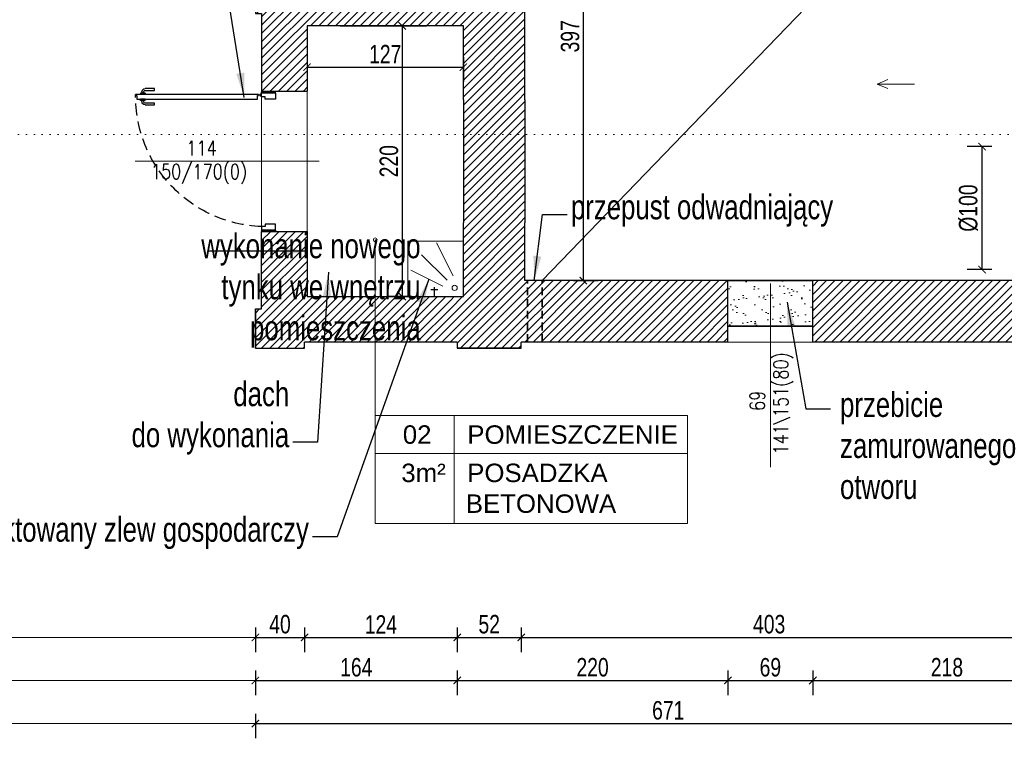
# Model space of a CAD drawing. Header units: millimetres. Extents: x 93304 to 114513, y -38366 to -34536.
# Tile 12 of 17: x 111547 to 112347, y -38284 to -37700. Entities that reach past the tile are written whole.
import ezdxf
from ezdxf.enums import TextEntityAlignment as Align

# ---------------------------------------------------------------- set-up
doc = ezdxf.new("R2010")
doc.units = ezdxf.units.MM
for name, pattern in [('DASHED', [0.75, 0.5, -0.25]), ('DASHED2', [9.525, 6.35, -3.175]), ('DOT', [6.35, 0, -6.35])]:
    doc.linetypes.add(name, pattern=pattern)
doc.layers.add('30DRZWI', color=3, linetype='Continuous')
doc.layers.add('_A_Hatch', color=7, linetype='Continuous', lineweight=9, true_color=0x666666)
for name, color, linetype, lineweight in [('_A_Opis', 2, 'Continuous', 9), ('_AT_wymiar', 6, 'Continuous', 9), ('A_Cienka', 1, 'Continuous', 9), ('A_Konstrukcyjne_', 4, 'Continuous', 30), ('A_opis okien', 50, 'Continuous', 13), ('cienka', 1, 'Continuous', 5)]:
    doc.layers.add(name, color=color, linetype=linetype, lineweight=lineweight)
doc.styles.add('ARIAL', font='arial.ttf', dxfattribs={"width": 0.75})
doc.styles.get("Standard").update_dxf_attribs({"font": 'arial.ttf', "height": 15})
doc.styles.add('WYMIARY', font='romans.shx', dxfattribs={"width": 0.8})
doc.linetypes.add('903-500', pattern='A,0,-0.001,0,[6,ksztalty.shx,S=0.667,R=0,X=0,Y=0],-3', length=3.001)
doc.dimstyles.new('M 100', dxfattribs={"dimscale": 100, "dimtxt": 0.2, "dimasz": 0.06, "dimexe": 0.12, "dimexo": 0, "dimgap": 0.03, "dimtad": 1, "dimdsep": 46, "dimtxsty": 'ARIAL', "dimblk": 'ARCHTICK', "dimcen": 0.09, "dimclrd": 256, "dimclre": 252, "dimclrt": 256, "dimadec": 1, "dimazin": 0, "dimtfac": 1, "dimtdec": 1, "dimtix": 1, "dimtmove": 0, "dimatfit": 3, "dimfxl": 0.08, "dimfxlon": 1, "dimtolj": 1, "dimarcsym": 0})

# ---------------------------------------------------------------- blocks, each defined once
blk = doc.blocks.new('_ArchTick')
at = {"color": 0, "linetype": 'ByBlock', "const_width": 0.15}
blk.add_lwpolyline([(-0.5, -0.5), (0.5, 0.5)], dxfattribs=at)
blk = doc.blocks.new('*D161')
at = {"layer": '_AT_wymiar', "color": 252, "lineweight": -2}
for p, q in [((111476.03, -37662.74), (111456.03, -37662.74)), ((111476.03, -37757.74), (111456.03, -37757.74))]:
    blk.add_line(p, q, dxfattribs=at)
at = {"layer": '_AT_wymiar', "lineweight": -2}
blk.add_line((111468.03, -37662.74), (111468.03, -37757.74), dxfattribs=at)
at = {"layer": 'Defpoints', "color": 0}
for p in [(111738.03, -37662.74), (111468.03, -37757.74), (111743.03, -37757.74)]:
    blk.add_point(p, dxfattribs=at)
at = {"layer": '_AT_wymiar', "lineweight": -2, "xscale": 6, "yscale": 6, "zscale": 6}
for p, rotation in [((111468.03, -37662.74), 90), ((111468.03, -37757.74), 270)]:
    blk.add_blockref('_ArchTick', p, dxfattribs=dict(at, rotation=rotation))
at = {"layer": '_AT_wymiar', "insert": (111457.37, -37710.24), "char_height": 15, "attachment_point": 5, "rotation": 90, "style": 'ARIAL'}
blk.add_mtext('\\A1;95', dxfattribs=at)
blk = doc.blocks.new('*D162')
at = {"layer": '_AT_wymiar', "color": 252, "lineweight": -2}
for p, q in [((111476.03, -37871.74), (111456.03, -37871.74)), ((111476.03, -37966.74), (111456.03, -37966.74))]:
    blk.add_line(p, q, dxfattribs=at)
at = {"layer": '_AT_wymiar', "lineweight": -2}
blk.add_line((111468.03, -37871.74), (111468.03, -37966.74), dxfattribs=at)
at = {"layer": 'Defpoints', "color": 0}
for p in [(111743.03, -37871.74), (111468.03, -37966.74), (111738.03, -37966.74)]:
    blk.add_point(p, dxfattribs=at)
at = {"layer": '_AT_wymiar', "lineweight": -2, "xscale": 6, "yscale": 6, "zscale": 6}
for p, rotation in [((111468.03, -37871.74), 90), ((111468.03, -37966.74), 270)]:
    blk.add_blockref('_ArchTick', p, dxfattribs=dict(at, rotation=rotation))
at = {"layer": '_AT_wymiar', "insert": (111457.37, -37919.24), "char_height": 15, "attachment_point": 5, "rotation": 90, "style": 'ARIAL'}
blk.add_mtext('\\A1;95', dxfattribs=at)
blk = doc.blocks.new('*D163')
at = {"layer": '_AT_wymiar', "color": 252, "lineweight": -2}
for p, q in [((111476.03, -37757.74), (111456.03, -37757.74)), ((111476.03, -37871.74), (111456.03, -37871.74))]:
    blk.add_line(p, q, dxfattribs=at)
at = {"layer": '_AT_wymiar', "lineweight": -2}
blk.add_line((111468.03, -37757.74), (111468.03, -37871.74), dxfattribs=at)
at = {"layer": 'Defpoints', "color": 0}
for p in [(111743.03, -37757.74), (111468.03, -37871.74), (111743.03, -37871.74)]:
    blk.add_point(p, dxfattribs=at)
at = {"layer": '_AT_wymiar', "lineweight": -2, "xscale": 6, "yscale": 6, "zscale": 6}
for p, rotation in [((111468.03, -37757.74), 90), ((111468.03, -37871.74), 270)]:
    blk.add_blockref('_ArchTick', p, dxfattribs=dict(at, rotation=rotation))
at = {"layer": '_AT_wymiar', "insert": (111457.5, -37814.74), "char_height": 15, "attachment_point": 5, "rotation": 90, "style": 'ARIAL'}
blk.add_mtext('\\A1;114', dxfattribs=at)
blk = doc.blocks.new('*D164')
at = {"layer": '_AT_wymiar', "color": 252, "lineweight": -2}
for p, q in [((111406.03, -37662.74), (111386.03, -37662.74)), ((111406.03, -37966.74), (111386.03, -37966.74))]:
    blk.add_line(p, q, dxfattribs=at)
at = {"layer": '_AT_wymiar', "lineweight": -2}
blk.add_line((111398.03, -37966.74), (111398.03, -37662.74), dxfattribs=at)
at = {"layer": 'Defpoints', "color": 0}
for p in [(111398.03, -37662.74), (111738.03, -37662.74), (111738.03, -37966.74)]:
    blk.add_point(p, dxfattribs=at)
at = {"layer": '_AT_wymiar', "lineweight": -2, "xscale": 6, "yscale": 6, "zscale": 6}
for p, rotation in [((111398.03, -37662.74), 90), ((111398.03, -37966.74), 270)]:
    blk.add_blockref('_ArchTick', p, dxfattribs=dict(at, rotation=rotation))
at = {"layer": '_AT_wymiar', "insert": (111387.36, -37814.74), "char_height": 15, "attachment_point": 5, "rotation": 90, "style": 'ARIAL'}
blk.add_mtext('\\A1;304', dxfattribs=at)
blk = doc.blocks.new('*D165')
at = {"layer": '_AT_wymiar', "color": 252, "lineweight": -2}
for p, q in [((111738.03, -38228.74), (111738.03, -38248.74)), ((111902.03, -38228.74), (111902.03, -38248.74))]:
    blk.add_line(p, q, dxfattribs=at)
at = {"layer": '_AT_wymiar', "lineweight": -2}
blk.add_line((111738.03, -38236.74), (111902.03, -38236.74), dxfattribs=at)
at = {"layer": 'Defpoints', "color": 0}
for p in [(111738.03, -37966.74), (111902.03, -37966.74), (111902.03, -38236.74)]:
    blk.add_point(p, dxfattribs=at)
at = {"layer": '_AT_wymiar', "lineweight": -2, "xscale": 6, "yscale": 6, "zscale": 6, "rotation": 180}
blk.add_blockref('_ArchTick', (111738.03, -38236.74), dxfattribs=at)
at = {"layer": '_AT_wymiar', "lineweight": -2, "xscale": 6, "yscale": 6, "zscale": 6}
blk.add_blockref('_ArchTick', (111902.03, -38236.74), dxfattribs=at)
at = {"layer": '_AT_wymiar', "insert": (111820.03, -38226.08), "char_height": 15, "attachment_point": 5, "style": 'ARIAL'}
blk.add_mtext('\\A1;164', dxfattribs=at)
blk = doc.blocks.new('*D166')
at = {"layer": '_AT_wymiar', "color": 252, "lineweight": -2}
for p, q in [((111902.03, -38228.74), (111902.03, -38248.74)), ((112122.03, -38228.74), (112122.03, -38248.74))]:
    blk.add_line(p, q, dxfattribs=at)
at = {"layer": '_AT_wymiar', "lineweight": -2}
blk.add_line((111902.03, -38236.74), (112122.03, -38236.74), dxfattribs=at)
at = {"layer": 'Defpoints', "color": 0}
for p in [(112122.03, -37961.74), (111902.03, -37966.74), (112122.03, -38236.74)]:
    blk.add_point(p, dxfattribs=at)
at = {"layer": '_AT_wymiar', "lineweight": -2, "xscale": 6, "yscale": 6, "zscale": 6, "rotation": 180}
blk.add_blockref('_ArchTick', (111902.03, -38236.74), dxfattribs=at)
at = {"layer": '_AT_wymiar', "lineweight": -2, "xscale": 6, "yscale": 6, "zscale": 6}
blk.add_blockref('_ArchTick', (112122.03, -38236.74), dxfattribs=at)
at = {"layer": '_AT_wymiar', "insert": (112012.03, -38226.08), "char_height": 15, "attachment_point": 5, "style": 'ARIAL'}
blk.add_mtext('\\A1;220', dxfattribs=at)
blk = doc.blocks.new('*D167')
at = {"layer": '_AT_wymiar', "color": 252, "lineweight": -2}
for p, q in [((112122.03, -38228.74), (112122.03, -38248.74)), ((112191.03, -38228.74), (112191.03, -38248.74))]:
    blk.add_line(p, q, dxfattribs=at)
at = {"layer": '_AT_wymiar', "lineweight": -2}
blk.add_line((112122.03, -38236.74), (112191.03, -38236.74), dxfattribs=at)
at = {"layer": 'Defpoints', "color": 0}
for p in [(112122.03, -37961.74), (112191.03, -37961.74), (112191.03, -38236.74)]:
    blk.add_point(p, dxfattribs=at)
at = {"layer": '_AT_wymiar', "lineweight": -2, "xscale": 6, "yscale": 6, "zscale": 6, "rotation": 180}
blk.add_blockref('_ArchTick', (112122.03, -38236.74), dxfattribs=at)
at = {"layer": '_AT_wymiar', "lineweight": -2, "xscale": 6, "yscale": 6, "zscale": 6}
blk.add_blockref('_ArchTick', (112191.03, -38236.74), dxfattribs=at)
at = {"layer": '_AT_wymiar', "insert": (112156.53, -38226.08), "char_height": 15, "attachment_point": 5, "style": 'ARIAL'}
blk.add_mtext('\\A1;69', dxfattribs=at)
blk = doc.blocks.new('*D168')
at = {"layer": '_AT_wymiar', "color": 252, "lineweight": -2}
for p, q in [((112191.03, -38228.74), (112191.03, -38248.74)), ((112409.03, -38228.74), (112409.03, -38248.74))]:
    blk.add_line(p, q, dxfattribs=at)
at = {"layer": '_AT_wymiar', "lineweight": -2}
blk.add_line((112191.03, -38236.74), (112409.03, -38236.74), dxfattribs=at)
at = {"layer": 'Defpoints', "color": 0}
for p in [(112191.03, -37961.74), (112409.03, -37966.74), (112409.03, -38236.74)]:
    blk.add_point(p, dxfattribs=at)
at = {"layer": '_AT_wymiar', "lineweight": -2, "xscale": 6, "yscale": 6, "zscale": 6, "rotation": 180}
blk.add_blockref('_ArchTick', (112191.03, -38236.74), dxfattribs=at)
at = {"layer": '_AT_wymiar', "lineweight": -2, "xscale": 6, "yscale": 6, "zscale": 6}
blk.add_blockref('_ArchTick', (112409.03, -38236.74), dxfattribs=at)
at = {"layer": '_AT_wymiar', "insert": (112300.03, -38226.08), "char_height": 15, "attachment_point": 5, "style": 'ARIAL'}
blk.add_mtext('\\A1;218', dxfattribs=at)
blk = doc.blocks.new('*D169')
at = {"layer": '_AT_wymiar', "color": 252, "lineweight": -2}
for p, q in [((111738.03, -38263.74), (111738.03, -38283.74)), ((112409.03, -38263.74), (112409.03, -38283.74))]:
    blk.add_line(p, q, dxfattribs=at)
at = {"layer": '_AT_wymiar', "lineweight": -2}
blk.add_line((111738.03, -38271.74), (112409.03, -38271.74), dxfattribs=at)
at = {"layer": 'Defpoints', "color": 0}
for p in [(111738.03, -37966.74), (112409.03, -37966.74), (112409.03, -38271.74)]:
    blk.add_point(p, dxfattribs=at)
at = {"layer": '_AT_wymiar', "lineweight": -2, "xscale": 6, "yscale": 6, "zscale": 6, "rotation": 180}
blk.add_blockref('_ArchTick', (111738.03, -38271.74), dxfattribs=at)
at = {"layer": '_AT_wymiar', "lineweight": -2, "xscale": 6, "yscale": 6, "zscale": 6}
blk.add_blockref('_ArchTick', (112409.03, -38271.74), dxfattribs=at)
at = {"layer": '_AT_wymiar', "insert": (112073.53, -38261.08), "char_height": 15, "attachment_point": 5, "style": 'ARIAL'}
blk.add_mtext('\\A1;671', dxfattribs=at)
blk = doc.blocks.new('szpila okna')
at = {"layer": 'A_opis okien'}
blk.add_lwpolyline([(-55.24, 0), (110.98, 0)], dxfattribs=at)
at = {"layer": 'A_opis okien', "style": 'WYMIARY', "width": 0.8}
for tag, height, p in [('QQQQ', 9.6, (51.39, 11.81)), ('OP', 19.2, (145.82, -0.78)), ('SSS', 9.6, (51.39, -11.79))]:
    blk.add_attdef(tag, text='', height=height, dxfattribs=at).set_placement(p, align=Align.MIDDLE_CENTER)
blk = doc.blocks.new('*D173')
at = {"layer": '_AT_wymiar', "color": 252, "lineweight": -2}
for p, q in [((111441.03, -37694.74), (111421.03, -37694.74)), ((111441.03, -37934.74), (111421.03, -37934.74))]:
    blk.add_line(p, q, dxfattribs=at)
at = {"layer": '_AT_wymiar', "lineweight": -2}
blk.add_line((111433.03, -37694.74), (111433.03, -37934.74), dxfattribs=at)
at = {"layer": 'Defpoints', "color": 0}
for p in [(111738.03, -37694.74), (111433.03, -37934.74), (111738.03, -37934.74)]:
    blk.add_point(p, dxfattribs=at)
at = {"layer": '_AT_wymiar', "lineweight": -2, "xscale": 6, "yscale": 6, "zscale": 6}
for p, rotation in [((111433.03, -37694.74), 90), ((111433.03, -37934.74), 270)]:
    blk.add_blockref('_ArchTick', p, dxfattribs=dict(at, rotation=rotation))
at = {"layer": '_AT_wymiar', "insert": (111422.37, -37814.74), "char_height": 15, "attachment_point": 5, "rotation": 90, "style": 'ARIAL'}
blk.add_mtext('\\A1;240', dxfattribs=at)
blk = doc.blocks.new('*D174')
at = {"layer": '_AT_wymiar', "color": 252, "lineweight": -2}
for p, q in [((111441.03, -37934.74), (111421.03, -37934.74)), ((111441.03, -37966.74), (111421.03, -37966.74))]:
    blk.add_line(p, q, dxfattribs=at)
at = {"layer": '_AT_wymiar', "lineweight": -2}
blk.add_line((111433.03, -37934.74), (111433.03, -37966.74), dxfattribs=at)
at = {"layer": 'Defpoints', "color": 0}
for p in [(111738.03, -37934.74), (111433.03, -37966.74), (111738.03, -37966.74)]:
    blk.add_point(p, dxfattribs=at)
at = {"layer": '_AT_wymiar', "lineweight": -2, "xscale": 6, "yscale": 6, "zscale": 6}
for p, rotation in [((111433.03, -37934.74), 90), ((111433.03, -37966.74), 270)]:
    blk.add_blockref('_ArchTick', p, dxfattribs=dict(at, rotation=rotation))
at = {"layer": '_AT_wymiar', "insert": (111422.36, -37950.74), "char_height": 15, "attachment_point": 5, "rotation": 90, "style": 'ARIAL'}
blk.add_mtext('\\A1;32', dxfattribs=at)
blk = doc.blocks.new('*D181')
at = {"layer": '_AT_wymiar', "color": 252, "lineweight": -2}
for p, q in [((111738.03, -38193.74), (111738.03, -38213.74)), ((111778.03, -38193.74), (111778.03, -38213.74))]:
    blk.add_line(p, q, dxfattribs=at)
at = {"layer": '_AT_wymiar', "lineweight": -2}
blk.add_line((111738.03, -38201.74), (111778.03, -38201.74), dxfattribs=at)
at = {"layer": 'Defpoints', "color": 0}
for p in [(111738.03, -37966.74), (111778.03, -37966.74), (111778.03, -38201.74)]:
    blk.add_point(p, dxfattribs=at)
at = {"layer": '_AT_wymiar', "lineweight": -2, "xscale": 6, "yscale": 6, "zscale": 6, "rotation": 180}
blk.add_blockref('_ArchTick', (111738.03, -38201.74), dxfattribs=at)
at = {"layer": '_AT_wymiar', "lineweight": -2, "xscale": 6, "yscale": 6, "zscale": 6}
blk.add_blockref('_ArchTick', (111778.03, -38201.74), dxfattribs=at)
at = {"layer": '_AT_wymiar', "insert": (111758.03, -38191.08), "char_height": 15, "attachment_point": 5, "style": 'ARIAL'}
blk.add_mtext('\\A1;40', dxfattribs=at)
blk = doc.blocks.new('*D182')
at = {"layer": '_AT_wymiar', "color": 252, "lineweight": -2}
for p, q in [((111778.03, -38193.74), (111778.03, -38213.74)), ((111902.03, -38193.74), (111902.03, -38213.74))]:
    blk.add_line(p, q, dxfattribs=at)
at = {"layer": '_AT_wymiar', "lineweight": -2}
blk.add_line((111778.03, -38201.74), (111902.03, -38201.74), dxfattribs=at)
at = {"layer": 'Defpoints', "color": 0}
for p in [(111778.03, -37966.74), (111902.03, -37966.74), (111902.03, -38201.74)]:
    blk.add_point(p, dxfattribs=at)
at = {"layer": '_AT_wymiar', "lineweight": -2, "xscale": 6, "yscale": 6, "zscale": 6, "rotation": 180}
blk.add_blockref('_ArchTick', (111778.03, -38201.74), dxfattribs=at)
at = {"layer": '_AT_wymiar', "lineweight": -2, "xscale": 6, "yscale": 6, "zscale": 6}
blk.add_blockref('_ArchTick', (111902.03, -38201.74), dxfattribs=at)
at = {"layer": '_AT_wymiar', "insert": (111840.03, -38191.21), "char_height": 15, "attachment_point": 5, "style": 'ARIAL'}
blk.add_mtext('\\A1;124', dxfattribs=at)
blk = doc.blocks.new('*D183')
at = {"layer": '_AT_wymiar', "color": 252, "lineweight": -2}
for p, q in [((111902.03, -38193.74), (111902.03, -38213.74)), ((111954.03, -38193.74), (111954.03, -38213.74))]:
    blk.add_line(p, q, dxfattribs=at)
at = {"layer": '_AT_wymiar', "lineweight": -2}
blk.add_line((111902.03, -38201.74), (111954.03, -38201.74), dxfattribs=at)
at = {"layer": 'Defpoints', "color": 0}
for p in [(111902.03, -37966.74), (111954.03, -37966.74), (111954.03, -38201.74)]:
    blk.add_point(p, dxfattribs=at)
at = {"layer": '_AT_wymiar', "lineweight": -2, "xscale": 6, "yscale": 6, "zscale": 6, "rotation": 180}
blk.add_blockref('_ArchTick', (111902.03, -38201.74), dxfattribs=at)
at = {"layer": '_AT_wymiar', "lineweight": -2, "xscale": 6, "yscale": 6, "zscale": 6}
blk.add_blockref('_ArchTick', (111954.03, -38201.74), dxfattribs=at)
at = {"layer": '_AT_wymiar', "insert": (111928.03, -38191.08), "char_height": 15, "attachment_point": 5, "style": 'ARIAL'}
blk.add_mtext('\\A1;52', dxfattribs=at)
blk = doc.blocks.new('*D184')
at = {"layer": '_AT_wymiar', "color": 252, "lineweight": -2}
for p, q in [((111954.03, -38193.74), (111954.03, -38213.74)), ((112357.03, -38193.74), (112357.03, -38213.74))]:
    blk.add_line(p, q, dxfattribs=at)
at = {"layer": '_AT_wymiar', "lineweight": -2}
blk.add_line((111954.03, -38201.74), (112357.03, -38201.74), dxfattribs=at)
at = {"layer": 'Defpoints', "color": 0}
for p in [(111954.03, -37966.74), (112357.03, -37966.74), (112357.03, -38201.74)]:
    blk.add_point(p, dxfattribs=at)
at = {"layer": '_AT_wymiar', "lineweight": -2, "xscale": 6, "yscale": 6, "zscale": 6, "rotation": 180}
blk.add_blockref('_ArchTick', (111954.03, -38201.74), dxfattribs=at)
at = {"layer": '_AT_wymiar', "lineweight": -2, "xscale": 6, "yscale": 6, "zscale": 6}
blk.add_blockref('_ArchTick', (112357.03, -38201.74), dxfattribs=at)
at = {"layer": '_AT_wymiar', "insert": (112155.53, -38191.07), "char_height": 15, "attachment_point": 5, "style": 'ARIAL'}
blk.add_mtext('\\A1;403', dxfattribs=at)
blk = doc.blocks.new('*D189')
at = {"layer": '_AT_wymiar', "color": 252, "lineweight": -2}
for p, q in [((111996.47, -37514.74), (112016.47, -37514.74)), ((111996.47, -37911.74), (112016.47, -37911.74))]:
    blk.add_line(p, q, dxfattribs=at)
at = {"layer": '_AT_wymiar', "lineweight": -2}
blk.add_line((112004.47, -37514.74), (112004.47, -37911.74), dxfattribs=at)
at = {"layer": 'Defpoints', "color": 0}
for p in [(111993.42, -37514.74), (111993.42, -37911.74), (112004.47, -37911.74)]:
    blk.add_point(p, dxfattribs=at)
at = {"layer": '_AT_wymiar', "lineweight": -2, "xscale": 6, "yscale": 6, "zscale": 6}
for p, rotation in [((112004.47, -37514.74), 90), ((112004.47, -37911.74), 270)]:
    blk.add_blockref('_ArchTick', p, dxfattribs=dict(at, rotation=rotation))
at = {"layer": '_AT_wymiar', "insert": (111993.81, -37713.24), "char_height": 15, "attachment_point": 5, "rotation": 90, "style": 'ARIAL'}
blk.add_mtext('\\A1;397', dxfattribs=at)
blk = doc.blocks.new('*D190')
at = {"layer": '_AT_wymiar', "color": 252, "lineweight": -2}
for p, q in [((111780.03, -37730.29), (111780.03, -37750.29)), ((111907.03, -37730.29), (111907.03, -37750.29))]:
    blk.add_line(p, q, dxfattribs=at)
at = {"layer": '_AT_wymiar', "lineweight": -2}
blk.add_line((111780.03, -37738.29), (111907.03, -37738.29), dxfattribs=at)
at = {"layer": 'Defpoints', "color": 0}
for p in [(111780.03, -37704.74), (111907.03, -37704.74), (111907.03, -37738.29)]:
    blk.add_point(p, dxfattribs=at)
at = {"layer": '_AT_wymiar', "lineweight": -2, "xscale": 6, "yscale": 6, "zscale": 6, "rotation": 180}
blk.add_blockref('_ArchTick', (111780.03, -37738.29), dxfattribs=at)
at = {"layer": '_AT_wymiar', "lineweight": -2, "xscale": 6, "yscale": 6, "zscale": 6}
blk.add_blockref('_ArchTick', (111907.03, -37738.29), dxfattribs=at)
at = {"layer": '_AT_wymiar', "insert": (111843.53, -37727.75), "char_height": 15, "attachment_point": 5, "style": 'ARIAL'}
blk.add_mtext('\\A1;127', dxfattribs=at)
blk = doc.blocks.new('*D191')
at = {"layer": '_AT_wymiar', "color": 252, "lineweight": -2}
for p, q in [((111865.27, -37704.74), (111845.27, -37704.74)), ((111865.27, -37924.74), (111845.27, -37924.74))]:
    blk.add_line(p, q, dxfattribs=at)
at = {"layer": '_AT_wymiar', "lineweight": -2}
blk.add_line((111857.27, -37704.74), (111857.27, -37924.74), dxfattribs=at)
at = {"layer": 'Defpoints', "color": 0}
for p in [(111907.03, -37704.74), (111857.27, -37924.74), (111907.03, -37924.74)]:
    blk.add_point(p, dxfattribs=at)
at = {"layer": '_AT_wymiar', "lineweight": -2, "xscale": 6, "yscale": 6, "zscale": 6}
for p, rotation in [((111857.27, -37704.74), 90), ((111857.27, -37924.74), 270)]:
    blk.add_blockref('_ArchTick', p, dxfattribs=dict(at, rotation=rotation))
at = {"layer": '_AT_wymiar', "insert": (111846.61, -37814.74), "char_height": 15, "attachment_point": 5, "rotation": 90, "style": 'ARIAL'}
blk.add_mtext('\\A1;220', dxfattribs=at)
blk = doc.blocks.new('*D192')
at = {"layer": '_AT_wymiar', "color": 252, "lineweight": -2}
for p, q in [((112336.56, -37802.85), (112316.56, -37802.85)), ((112336.56, -37902.85), (112316.56, -37902.85))]:
    blk.add_line(p, q, dxfattribs=at)
at = {"layer": '_AT_wymiar', "lineweight": -2}
blk.add_line((112328.56, -37902.85), (112328.56, -37802.85), dxfattribs=at)
at = {"layer": 'Defpoints', "color": 0}
for p in [(112328.56, -37802.85), (112354.03, -37802.85), (112354.03, -37902.85)]:
    blk.add_point(p, dxfattribs=at)
at = {"layer": '_AT_wymiar', "lineweight": -2, "xscale": 6, "yscale": 6, "zscale": 6}
for p, rotation in [((112328.56, -37802.85), 90), ((112328.56, -37902.85), 270)]:
    blk.add_blockref('_ArchTick', p, dxfattribs=dict(at, rotation=rotation))
at = {"layer": '_AT_wymiar', "insert": (112317.49, -37852.85), "char_height": 15, "attachment_point": 5, "rotation": 90, "style": 'ARIAL'}
blk.add_mtext('\\A1;%%C100', dxfattribs=at)
blk = doc.blocks.new('Drzwi 100')
at = {"layer": '30DRZWI', "color": 1}
for p, q in [((12547.97, 3654.67), (12546.97, 3654.67)), ((12546.97, 3654.67), (12546.97, 3643.17)), ((12547.97, 3654.67), (12552.97, 3654.67)), ((12547.97, 3654.67), (12547.97, 3643.17)), ((12552.97, 3654.67), (12552.97, 3646.17)), ((12661.51, 3654.67), (12656.51, 3654.67)), ((12656.51, 3654.67), (12656.51, 3646.17)), ((12661.51, 3654.67), (12661.51, 3643.17)), ((12661.51, 3654.67), (12662.51, 3654.67)), ((12547.97, 3643.17), (12546.97, 3643.17)), ((12550.97, 3643.17), (12547.97, 3643.17)), ((12550.97, 3646.17), (12550.97, 3643.17)), ((12552.97, 3646.17), (12550.97, 3646.17)), ((12656.51, 3646.17), (12658.51, 3646.17)), ((12658.51, 3646.17), (12658.51, 3643.17)), ((12658.51, 3643.17), (12661.51, 3643.17)), ((12659.51, 3639.73), (12659.51, 3640.73)), ((12659.51, 3640.73), (12660.51, 3640.73)), ((12660.51, 3640.73), (12660.51, 3538.75)), ((12661.51, 3643.17), (12662.51, 3643.17)), ((12656.51, 3639.73), (12659.51, 3639.73)), ((12656.51, 3539.75), (12656.51, 3639.73)), ((12651.76, 3554.5), (12653.26, 3554.5)), ((12651.76, 3546.75), (12651.76, 3554.5)), ((12653.26, 3554.5), (12653.26, 3546.75)), ((12663.76, 3554.5), (12665.26, 3554.5)), ((12663.76, 3546.75), (12663.76, 3554.5)), ((12665.26, 3554.5), (12665.26, 3546.75)), ((12654.51, 3545.5), (12655.51, 3545.5)), ((12655.51, 3544), (12654.51, 3544)), ((12655.51, 3546.75), (12655.51, 3542.75)), ((12655.51, 3546.75), (12656.51, 3546.75)), ((12655.51, 3545.5), (12655.51, 3544)), ((12655.51, 3542.75), (12656.51, 3542.75)), ((12656.51, 3546.75), (12656.51, 3542.75)), ((12660.51, 3546.75), (12660.51, 3542.75)), ((12661.51, 3546.75), (12660.51, 3546.75)), ((12661.51, 3542.75), (12660.51, 3542.75)), ((12661.51, 3546.75), (12661.51, 3542.75)), ((12661.51, 3544), (12661.51, 3545.5)), ((12661.51, 3545.5), (12662.51, 3545.5)), ((12662.51, 3544), (12661.51, 3544)), ((12659.51, 3539.75), (12656.51, 3539.75)), ((12659.51, 3538.75), (12659.51, 3539.75)), ((12660.51, 3538.75), (12659.51, 3538.75))]:
    blk.add_line(p, q, dxfattribs=at)
at = {"layer": '30DRZWI', "color": 1, "ltscale": 2}
blk.add_line((12662.51, 3643.17), (12662.51, 3654.67), dxfattribs=at)
at = {"layer": '30DRZWI', "color": 1}
blk.add_circle((12660.01, 3642.17), 0.7, dxfattribs=at)
at = {"layer": '30DRZWI', "color": 1, "linetype": 'DASHED', "ltscale": 20}
blk.add_arc((12659.2, 3647.04), 108.3, 182.04903, 270.69438, dxfattribs=at)
at = {"layer": '30DRZWI', "color": 1}
for centre, radius, start, end in [((12654.51, 3546.75), 2.75, 180, 270), ((12654.51, 3546.75), 1.25, 180, 270), ((12662.51, 3546.75), 2.75, 270, 0), ((12662.51, 3546.75), 1.25, 270, 0)]:
    blk.add_arc(centre, radius, start, end, dxfattribs=at)
blk = doc.blocks.new('qw4trwertewrtwetr')
at = {"layer": 'A_Cienka'}
for points in [[(111838.48, -38804.81), (111838.48, -38759.81), (111793.48, -38759.81), (111793.48, -38804.81), (111838.48, -38804.81)], [(111821.68, -38768.21), (111795.85, -38781.12)], [(111825.2, -38773.09), (111804.46, -38793.82)], [(111830.08, -38776.6), (111816.69, -38803.39)]]:
    blk.add_lwpolyline(points, dxfattribs=at)
blk.add_circle((111831.41, -38766.88), 2.12, dxfattribs=at)

msp = doc.modelspace()

# ---------------------------------------------------------------- hatches: boundary and pattern name
at = {"layer": '_A_Hatch'}
h = msp.add_hatch(dxfattribs=at)
h.set_pattern_fill('ANSI31', color=256, scale=1.5)
h.paths.add_polyline_path([(111877.027, -37704.739), (111907.027, -37704.739), (111907.027, -37764.739), (111957.027, -37764.739), (111957.027, -37514.739), (112122.027, -37514.739), (112122.027, -37477.739), (112122.027, -37464.739), (111954.027, -37464.739), (111954.027, -37459.739), (111902.027, -37459.739), (111902.027, -37511.739), (111907.027, -37511.739), (111907.027, -37662.739), (111907.027, -37667.739), (111877.027, -37667.739)])
h.paths.add_polyline_path([(112354.027, -37514.739), (112354.027, -37574.739), (112391.027, -37574.739), (112404.027, -37574.739), (112404.027, -37511.739), (112409.027, -37511.739), (112409.027, -37459.739), (112357.027, -37459.739), (112357.027, -37464.739), (112191.027, -37464.739), (112191.027, -37477.739), (112191.027, -37514.739)])
h.paths.add_polyline_path([(111907.027, -37924.739), (111907.027, -37864.739), (111957.027, -37864.739), (111957.027, -37911.739), (112122.027, -37911.739), (112122.027, -37948.739), (112122.027, -37961.739), (111954.027, -37961.739), (111954.027, -37966.739), (111902.027, -37966.739), (111902.027, -37961.739), (111897.027, -37961.739), (111897.027, -37924.739)])
h.paths.add_polyline_path([(112191.027, -37911.739), (112354.027, -37911.739), (112354.027, -37902.848), (112404.027, -37902.848), (112404.027, -37914.739), (112409.027, -37914.739), (112409.027, -37966.739), (112357.027, -37966.739), (112357.027, -37961.739), (112191.027, -37961.739), (112191.027, -37948.739)])
h.paths.add_polyline_path([(111738.027, -37934.739), (111738.027, -37966.739), (111778.027, -37966.739), (111778.027, -37961.739), (111835.415, -37961.739), (111835.415, -37924.739), (111780.027, -37924.739), (111780.027, -37871.739), (111743.027, -37871.739), (111743.027, -37934.739)])
h.paths.add_polyline_path([(111738.027, -37662.739), (111738.027, -37694.739), (111743.027, -37694.739), (111743.027, -37757.739), (111780.027, -37757.739), (111780.027, -37704.739), (111807.027, -37704.739), (111807.027, -37667.739), (111778.027, -37667.739), (111778.027, -37662.739)])
h.paths.add_polyline_path([(112354.027, -37717.739), (112404.027, -37717.739), (112404.027, -37643.739), (112391.027, -37643.739), (112354.027, -37643.739)])
h.paths.add_polyline_path([(111807.027, -37704.739), (111877.027, -37704.739), (111877.027, -37667.739), (111807.027, -37667.739)])
h.paths.add_polyline_path([(112404.027, -37902.848), (112379.027, -37852.848), (112354.027, -37902.848)])
h.paths.add_polyline_path([(112354.027, -37826.739), (112365.972, -37826.739), (112379.027, -37852.848), (112354.027, -37902.848)])
h.paths.add_polyline_path([(112379.027, -37852.848), (112392.081, -37826.739), (112404.027, -37826.739), (112404.027, -37902.848)])
h.paths.add_polyline_path([(112379.027, -37852.848), (112392.081, -37826.739), (112365.972, -37826.739)])
h = msp.add_hatch(dxfattribs=at)
h.set_pattern_fill('ANSI31', color=256, scale=1.5)
h.paths.add_polyline_path([(111907.027, -37864.739), (111957.027, -37864.739), (111957.027, -37764.739), (111907.027, -37764.739)])
at = {"layer": '_A_Hatch', "lineweight": 5, "true_color": 0xd70d54}
h = msp.add_hatch(dxfattribs=at)
h.set_pattern_fill('AR-SAND', color=232, scale=0.3)
h.set_pattern_definition([(37.5, (9085.549, -1045.317), (-0.4800094, 14.6823971), [0, -11.5824, 0, -12.954, 0, -12.3825]), (7.5, (9085.549, -1045.317), (13.4856985, 21.504753), [0, -6.2484, 0, -10.4394, 0, -4.0005]), (327.5, (9076.176, -1045.317), (23.7297711, 0.0431155), [0, -3.81, 0, -13.716, 0, -17.907]), (317.5, (9076.176, -1045.317), (22.9066936, 6.6878797), [0, -1.905, 0, -8.9916, 0, -10.287])])
h.paths.add_polyline_path([(112122.027, -37948.739), (112191.027, -37948.739), (112191.027, -37911.739), (112122.027, -37911.739)])
at = {"layer": '_A_Hatch'}
h = msp.add_hatch(dxfattribs=at)
h.set_pattern_fill('ANSI31', color=256, scale=1.5)
h.paths.add_polyline_path([(111897.027, -37961.739), (111897.027, -37924.739), (111835.415, -37924.739), (111835.415, -37961.739)])
at = {"layer": '_AT_wymiar'}
h = msp.add_hatch(dxfattribs=at)
h.set_pattern_fill('ANGLE', color=256, scale=100)
h.set_pattern_definition([(0, (0, 0), (0, 698.5), [508, -190.5]), (90, (0, 0), (-698.5, 4e-14), [508, -190.5])])
h.paths.add_polyline_path([(111897.027, -37961.739), (111897.027, -37924.739), (111835.415, -37924.739), (111835.415, -37961.739)])

# ---------------------------------------------------------------- linework, layer by layer
at = {"layer": '_A_Hatch', "color": 232, "linetype": 'DASHED2', "lineweight": 35, "true_color": 0xd70d54}
for p, q in [((111959.027, -37961.739), (111959.027, -37911.739)), ((111971.027, -37961.739), (111971.027, -37911.739))]:
    msp.add_line(p, q, dxfattribs=at)
at = {"layer": '_A_Hatch', "color": 232, "linetype": '903-500', "lineweight": 35, "ltscale": 1.5, "true_color": 0xd70d54}
for points in [[(111807.027, -37704.739), (111877.027, -37704.739)], [(112191.027, -37911.739), (112122.027, -37911.739)], [(112191.027, -37948.739), (112122.027, -37948.739)]]:
    msp.add_lwpolyline(points, dxfattribs=at)
at = {"layer": '_A_Opis'}
for p, q in [((111835.415, -38021.43), (111835.415, -37878.657)), ((111899.67, -38021.43), (111899.67, -38109.038)), ((111835.415, -38052.207), (112089.192, -38052.207))]:
    msp.add_line(p, q, dxfattribs=at)
at = {"layer": '_A_Opis', "color": 2, "linetype": 'DOT'}
msp.add_lwpolyline([(111371.385, -37793.157), (112311.135, -37793.157), (112369.832, -37793.157), (112838.441, -37793.157)], dxfattribs=at)
at = {"layer": '_A_Opis'}
msp.add_lwpolyline([(111835.415, -38021.43), (112089.192, -38021.43), (112089.192, -38109.038), (111835.415, -38109.038)], close=True, dxfattribs=at)
msp.add_circle((111835.415, -37878.657), 1.531, dxfattribs=at)
at = {"layer": 'A_Cienka'}
for p, q in [((111971.027, -37911.739), (112354.027, -37514.739)), ((112243.239, -37752.039), (112251.951, -37748.345)), ((112273.597, -37752.039), (112243.239, -37752.039)), ((112243.239, -37752.039), (112251.951, -37755.733))]:
    msp.add_line(p, q, dxfattribs=at)
for points in [[(111743.027, -37757.739), (111780.027, -37757.739), (111780.027, -37871.739), (111743.027, -37871.739)], [(112122.027, -37911.739), (112191.027, -37911.739), (112191.027, -37961.739), (112122.027, -37961.739)]]:
    msp.add_lwpolyline(points, close=True, dxfattribs=at)
at = {"layer": 'A_Konstrukcyjne_'}
for p, q in [((112122.027, -37961.739), (112122.027, -37911.739)), ((112191.027, -37961.739), (112191.027, -37911.739))]:
    msp.add_line(p, q, dxfattribs=at)
for points in [[(111957.027, -37764.739), (111957.027, -37514.739), (112122.027, -37514.739)], [(111738.027, -37662.739), (111738.027, -37694.739), (111743.027, -37694.739), (111743.027, -37757.739)], [(111807.027, -37704.739), (111780.027, -37704.739), (111780.027, -37757.739)], [(111807.027, -37704.739), (111877.027, -37704.739)], [(111907.027, -37704.739), (111877.027, -37704.739)], [(111907.027, -37764.739), (111907.027, -37704.739)], [(111743.027, -37757.739), (111780.027, -37757.739)], [(111907.027, -37764.739), (111907.027, -37864.739)], [(111957.027, -37764.739), (111957.027, -37864.739)], [(111907.027, -37924.739), (111907.027, -37864.739)], [(112122.027, -37911.739), (111957.027, -37911.739), (111957.027, -37864.739)], [(111738.027, -37966.739), (111738.027, -37934.739), (111743.027, -37934.739), (111743.027, -37871.739)], [(111743.027, -37871.739), (111780.027, -37871.739)], [(111780.027, -37871.739), (111780.027, -37924.739), (111907.027, -37924.739)], [(112354.027, -37911.739), (112191.027, -37911.739)], [(111738.027, -37934.739), (111738.027, -37966.739), (111778.027, -37966.739)], [(111738.027, -37961.739), (111738.027, -37966.739), (111778.027, -37966.739), (111778.027, -37961.739)], [(111902.027, -37961.739), (111778.027, -37961.739)], [(111902.027, -37961.739), (111902.027, -37966.739), (111954.027, -37966.739), (111954.027, -37961.739)], [(112122.027, -37961.739), (111954.027, -37961.739)], [(112357.027, -37961.739), (112191.027, -37961.739)], [(111954.027, -37966.739), (111902.027, -37966.739)]]:
    msp.add_lwpolyline(points, dxfattribs=at)
at = {"layer": 'cienka', "color": 155, "true_color": 0x44789c, "const_width": 1}
for points in [[(111883.383, -37917.061), (111883.383, -37924.739)], [(111880.383, -37919.165), (111886.383, -37919.165)]]:
    msp.add_lwpolyline(points, dxfattribs=at)
at = {"layer": 'Defpoints', "color": 8, "lineweight": 0}
for points in [[(111398.027, -38271.739), (112819.027, -38271.739), (112819.027, -37189.739), (111398.027, -37189.739)], [(111433.027, -38236.739), (112784.027, -38236.739), (112784.027, -37224.739), (111433.027, -37224.739)], [(111468.027, -38201.739), (112749.027, -38201.739), (112749.027, -37259.739), (111468.027, -37259.739)]]:
    msp.add_lwpolyline(points, close=True, dxfattribs=at)

# ---------------------------------------------------------------- block references
at = {"layer": '30DRZWI', "xscale": -0.980392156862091, "yscale": 0.980392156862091, "zscale": 0.980392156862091, "rotation": 270}
msp.add_blockref('Drzwi 100', (108171.292, -50172.69), dxfattribs=at)
at = {"layer": '_AT_wymiar', "xscale": -1, "rotation": 180}
msp.add_blockref('qw4trwertewrtwetr', (68.548, -76684.547), dxfattribs=at)
at = {"layer": 'A_opis okien'}
ref = msp.add_blockref('szpila okna', (111740.111, -37814.739), dxfattribs=dict(at, xscale=0.89856, yscale=0.89856, zscale=0.89856, rotation=180))
ref.add_attrib('QQQQ', '150/170(0)', dxfattribs={"height": 12, "style": 'WYMIARY', "width": 0.8}).set_placement((111692.186, -37823.213), align=Align.MIDDLE_CENTER)
ref.add_attrib('SSS', '114', dxfattribs={"height": 12, "style": 'WYMIARY', "width": 0.8}).set_placement((111694.27, -37804.145), align=Align.MIDDLE_CENTER)
ref = msp.add_blockref('szpila okna', (112156.527, -37963.644), dxfattribs=dict(at, xscale=0.89856, yscale=0.89856, zscale=0.89856, rotation=269.9999999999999))
ref.add_attrib('QQQQ', '141\\151(80)', dxfattribs={"height": 12, "rotation": 90, "style": 'WYMIARY', "width": 0.8}).set_placement((112165.001, -38011.569), align=Align.MIDDLE_CENTER)
ref.add_attrib('SSS', '69', dxfattribs={"height": 12, "rotation": 90, "style": 'WYMIARY', "width": 0.8}).set_placement((112145.933, -38009.485), align=Align.MIDDLE_CENTER)

# ---------------------------------------------------------------- texts
at = {"layer": '_A_Hatch', "color": 232, "lineweight": 35, "true_color": 0xd70d54, "insert": (111694.06, -37966.294), "char_height": 20, "attachment_point": 7, "style": 'ARIAL'}
msp.add_mtext('\\pxqr;wykonanie nowego\\Ptynku we wnętrzu\\Ppomieszczenia', dxfattribs=at)
at = {"layer": '_A_Hatch', "color": 232, "lineweight": 35, "char_height": 20, "style": 'ARIAL'}
for s, insert, attachment_point in [('przepust odwadniający', (111994.416, -37867.993), 7), ('dach \\Pdo wykonania', (111765.53, -38053.194), 9), ('przebicie\\Pzamurowanego\\Potworu', (112213.111, -38089.545), 7), ('projektowany zlew gospodarczy', (111781.528, -38130), 9)]:
    msp.add_mtext(s, dxfattribs=dict(at, insert=insert, attachment_point=attachment_point))
at = {"layer": '_A_Opis', "char_height": 15, "width": 247.427, "attachment_point": 1}
for s, insert in [('02     POMIESZCZENIE ', (111857.84, -38029.41)), (' \\P3m²   POSADZKA\\P         BETONOWA', (111856.625, -38035.518))]:
    msp.add_mtext(s, dxfattribs=dict(at, insert=insert))

# ---------------------------------------------------------------- dimensions: what is measured, and where the dimension line sits
at = {"layer": '_AT_wymiar'}
for base, p1, p2, picture, middle in [((112004.474, -37911.739), (111993.416, -37514.739), (111993.416, -37911.739), '*D189', (111993.81, -37713.239)), ((111398.027, -37662.739), (111738.027, -37966.739), (111738.027, -37662.739), '*D164', (111387.363, -37814.739)), ((111468.027, -37757.739), (111738.027, -37662.739), (111743.027, -37757.739), '*D161', (111457.368, -37710.239)), ((111433.027, -37934.739), (111738.027, -37694.739), (111738.027, -37934.739), '*D173', (111422.368, -37814.739)), ((111857.273, -37924.739), (111907.027, -37704.739), (111907.027, -37924.739), '*D191', (111846.615, -37814.739)), ((111468.027, -37871.739), (111743.027, -37757.739), (111743.027, -37871.739), '*D163', (111457.496, -37814.739)), ((111468.027, -37966.739), (111743.027, -37871.739), (111738.027, -37966.739), '*D162', (111457.368, -37919.239)), ((111433.027, -37966.739), (111738.027, -37934.739), (111738.027, -37966.739), '*D174', (111422.363, -37950.739))]:
    dim = msp.add_linear_dim(base=base, p1=p1, p2=p2, angle=90, dimstyle='M 100', override={"dimtxt": 0.15, "dimblk": 'ArchTick', "dimtmove": 1}, dxfattribs=at)
    dim.commit()
    dim.dimension.update_dxf_attribs({"geometry": picture, "text_midpoint": middle})
for base, p1, p2, override, picture, middle in [((111907.027, -37738.286), (111780.027, -37704.739), (111907.027, -37704.739), {"dimtxt": 0.15, "dimblk": 'ArchTick', "dimtmove": 1}, '*D190', (111843.527, -37727.755)), ((112122.027, -38236.739), (111902.027, -37966.739), (112122.027, -37961.739), {"dimtxt": 0.15, "dimtmove": 1}, '*D166', (112012.027, -38226.08)), ((112191.027, -38236.739), (112122.027, -37961.739), (112191.027, -37961.739), {"dimtxt": 0.15, "dimtmove": 1}, '*D167', (112156.527, -38226.08)), ((112409.027, -38236.739), (112191.027, -37961.739), (112409.027, -37966.739), {"dimtxt": 0.15, "dimtmove": 1}, '*D168', (112300.027, -38226.08)), ((111902.027, -38236.739), (111738.027, -37966.739), (111902.027, -37966.739), {"dimtxt": 0.15, "dimblk": 'ArchTick', "dimtmove": 1}, '*D165', (111820.027, -38226.08)), ((112409.027, -38271.739), (111738.027, -37966.739), (112409.027, -37966.739), {"dimtxt": 0.15, "dimblk": 'ArchTick', "dimtmove": 1}, '*D169', (112073.527, -38261.08)), ((111778.027, -38201.739), (111738.027, -37966.739), (111778.027, -37966.739), {"dimtxt": 0.15, "dimblk": 'ArchTick', "dimtmove": 1}, '*D181', (111758.027, -38191.08)), ((111902.027, -38201.739), (111778.027, -37966.739), (111902.027, -37966.739), {"dimtxt": 0.15, "dimblk": 'ArchTick', "dimtmove": 1}, '*D182', (111840.027, -38191.208)), ((111954.027, -38201.739), (111902.027, -37966.739), (111954.027, -37966.739), {"dimtxt": 0.15, "dimblk": 'ArchTick', "dimtmove": 1}, '*D183', (111928.027, -38191.08)), ((112357.027, -38201.739), (111954.027, -37966.739), (112357.027, -37966.739), {"dimtxt": 0.15, "dimblk": 'ArchTick', "dimtmove": 1}, '*D184', (112155.527, -38191.075))]:
    dim = msp.add_linear_dim(base=base, p1=p1, p2=p2, dimstyle='M 100', override=override, dxfattribs=at)
    dim.commit()
    dim.dimension.update_dxf_attribs({"geometry": picture, "text_midpoint": middle})
dim = msp.add_linear_dim(base=(112328.564, -37802.848), p1=(112354.027, -37902.848), p2=(112354.027, -37802.848), angle=90, text='%%C100', dimstyle='M 100', override={"dimtxt": 0.15, "dimblk": 'ArchTick', "dimtmove": 1}, dxfattribs=at)
dim.commit()
dim.dimension.update_dxf_attribs({"geometry": '*D192', "text_midpoint": (112317.486, -37852.848)})

# ---------------------------------------------------------------- leaders
at = {"layer": '_A_Opis', "color": 232, "lineweight": 5, "true_color": 0xd70d54, "annotation_type": 0, "has_hookline": 1}
for points, hookline_direction, text_width in [([(111728.999, -37763.015), (111714.066, -37671.006), (111694.066, -37671.006)], 1, 123.182), ([(111964.709, -37911.739), (111971.416, -37857.993), (111991.416, -37857.993)], 0, 211.606), ([(111797.407, -37905.006), (111788.53, -38043.194), (111768.53, -38043.194)], 1, 126.538), ([(111878.996, -37910.724), (111804.528, -38120), (111784.528, -38120)], 1, 294.28), ([(112170.047, -37929.372), (112185.302, -38015.849), (112205.302, -38015.849)], 0, 142.091)]:
    msp.add_leader(points, dimstyle='M 100', override={"dimasz": 0.2, "dimtad": 0}, dxfattribs=dict(at, hookline_direction=hookline_direction, text_width=text_width))
at = {"layer": '_A_Opis', "color": 232, "lineweight": 5, "true_color": 0xd70d54, "annotation_type": 0, "has_hookline": 1, "hookline_direction": 0, "horizontal_direction": (-1, 0, 0)}
msp.add_leader([(111780.027, -37887.902), (111700.301, -37887.941)], dimstyle='M 100', override={"dimasz": 0.2, "dimtad": 0}, dxfattribs=at)

doc.saveas('drawing.dxf')
